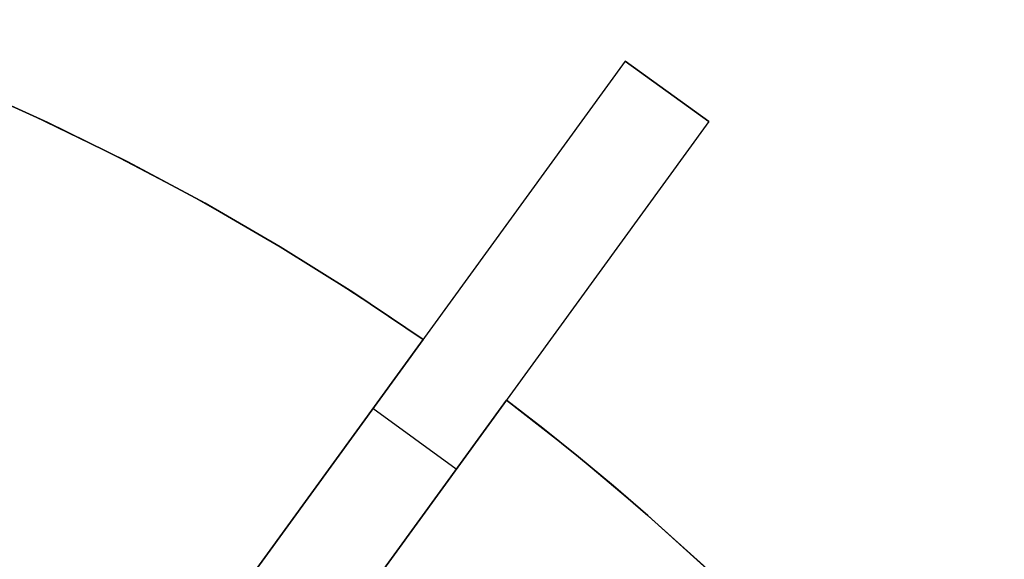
# Model space of a CAD drawing. Header units: millimetres. Extents: x 390 to 1070, y -130 to 550.
# Tile 56 of 57: x 854 to 969, y 431 to 493. Entities that reach past the tile are written whole.
import ezdxf

# ---------------------------------------------------------------- set-up
doc = ezdxf.new("R2010")
doc.units = ezdxf.units.MM

msp = doc.modelspace()

# ---------------------------------------------------------------- linework, layer by layer
for points in [[(828.39, 493.41), (837.65, 490.02), (846.9, 486.29), (856.14, 482.19), (865.35, 477.73), (874.51, 472.9), (883.59, 467.7), (888.09, 464.96), (892.57, 462.13), (897.03, 459.2), (901.45, 456.18)], [(828.39, 493.41), (837.65, 490.02), (846.9, 486.29), (856.14, 482.19), (865.35, 477.73), (874.51, 472.9), (883.59, 467.7), (888.09, 464.96), (892.57, 462.13), (897.03, 459.2), (901.45, 456.18)], [(828.39, 493.41), (833.43, 491.61), (838.42, 489.72), (843.34, 487.76), (848.21, 485.73), (857.75, 481.44), (867.04, 476.87), (876.06, 472.04), (884.81, 466.97), (893.27, 461.68), (901.45, 456.18)], [(901.45, 456.18), (893.27, 461.68), (884.81, 466.97), (876.06, 472.04), (867.04, 476.87), (857.75, 481.44), (848.21, 485.73), (843.34, 487.76), (838.42, 489.72), (833.43, 491.61), (828.39, 493.41)], [(901.45, 456.18), (893.27, 461.68), (884.81, 466.97), (876.06, 472.04), (867.04, 476.87), (857.75, 481.44), (848.21, 485.73), (843.34, 487.76), (838.42, 489.72), (833.43, 491.61), (828.39, 493.41)], [(901.45, 456.18), (893.27, 461.68), (884.81, 466.97), (876.06, 472.04), (867.04, 476.87), (857.75, 481.44), (848.21, 485.73), (843.34, 487.76), (838.42, 489.72), (833.43, 491.61), (828.39, 493.41)], [(828.39, 493.41), (837.65, 490.02), (846.9, 486.29), (856.14, 482.19), (865.35, 477.73), (874.51, 472.9), (883.59, 467.7), (888.09, 464.96), (892.57, 462.13), (897.03, 459.2), (901.45, 456.18)], [(901.45, 456.18), (893.27, 461.68), (884.81, 466.97), (876.06, 472.04), (867.04, 476.87), (857.75, 481.44), (848.21, 485.73), (843.34, 487.76), (838.42, 489.72), (833.43, 491.61), (828.39, 493.41)], [(901.45, 456.18), (893.27, 461.68), (884.81, 466.97), (876.06, 472.04), (867.04, 476.87), (857.75, 481.44), (848.21, 485.73), (843.34, 487.76), (838.42, 489.72), (833.43, 491.61), (828.39, 493.41)], [(924.99, 488.59), (866.21, 407.69)], [(934.7, 481.54), (924.99, 488.59)], [(934.7, 481.54), (924.99, 488.59)], [(924.99, 488.59), (934.7, 481.54)], [(934.7, 481.54), (875.92, 400.64)], [(901.45, 456.18), (877.97, 423.87)], [(877.97, 423.87), (901.45, 456.18)], [(901.45, 456.18), (877.97, 423.87)], [(877.97, 423.87), (901.45, 456.18)], [(901.45, 456.18), (877.97, 423.87)], [(877.97, 423.87), (901.45, 456.18)], [(887.68, 416.82), (911.15, 449.13)], [(911.15, 449.13), (887.68, 416.82)], [(887.68, 416.82), (911.15, 449.13)], [(911.15, 449.13), (887.68, 416.82)], [(887.68, 416.82), (911.15, 449.13)], [(911.15, 449.13), (887.68, 416.82)], [(911.15, 449.13), (918.91, 443.05), (926.56, 436.64), (934.08, 429.89), (941.46, 422.8), (948.68, 415.38), (955.71, 407.63), (959.14, 403.63), (962.53, 399.55), (965.86, 395.39), (969.13, 391.15)], [(911.15, 449.13), (918.91, 443.05), (926.56, 436.64), (934.08, 429.89), (941.46, 422.8), (948.68, 415.38), (955.71, 407.63), (959.14, 403.63), (962.53, 399.55), (965.86, 395.39), (969.13, 391.15)], [(911.15, 449.13), (915.39, 445.86), (919.55, 442.53), (923.63, 439.14), (927.63, 435.71), (935.38, 428.68), (942.8, 421.46), (949.89, 414.08), (956.64, 406.56), (963.05, 398.91), (969.13, 391.15)], [(911.15, 449.13), (915.39, 445.86), (919.55, 442.53), (923.63, 439.14), (927.63, 435.71), (935.38, 428.68), (942.8, 421.46), (949.89, 414.08), (956.64, 406.56), (963.05, 398.91), (969.13, 391.15)], [(969.13, 391.15), (963.05, 398.91), (956.64, 406.56), (949.89, 414.08), (942.8, 421.46), (935.38, 428.68), (927.63, 435.71), (923.63, 439.14), (919.55, 442.53), (915.39, 445.86), (911.15, 449.13)], [(969.13, 391.15), (963.05, 398.91), (956.64, 406.56), (949.89, 414.08), (942.8, 421.46), (935.38, 428.68), (927.63, 435.71), (923.63, 439.14), (919.55, 442.53), (915.39, 445.86), (911.15, 449.13)], [(911.15, 449.13), (918.91, 443.05), (926.56, 436.64), (934.08, 429.89), (941.46, 422.8), (948.68, 415.38), (955.71, 407.63), (959.14, 403.63), (962.53, 399.55), (965.86, 395.39), (969.13, 391.15)], [(969.13, 391.15), (963.05, 398.91), (956.64, 406.56), (949.89, 414.08), (942.8, 421.46), (935.38, 428.68), (927.63, 435.71), (923.63, 439.14), (919.55, 442.53), (915.39, 445.86), (911.15, 449.13)], [(969.13, 391.15), (963.05, 398.91), (956.64, 406.56), (949.89, 414.08), (942.8, 421.46), (935.38, 428.68), (927.63, 435.71), (923.63, 439.14), (919.55, 442.53), (915.39, 445.86), (911.15, 449.13)], [(905.31, 441.09), (895.6, 448.14)], [(905.31, 441.09), (895.6, 448.14)]]:
    msp.add_lwpolyline(points)
at = {"extrusion": (0.809017, -0.587785, 1.13508e-14)}
msp.add_lwpolyline([(938.98, 161.99), (938.95, 163.7), (938.86, 165.41), (938.71, 167.11), (938.51, 168.8), (938.25, 170.49), (937.93, 172.17), (937.56, 173.83), (937.12, 175.48), (936.63, 177.12), (936.09, 178.74), (935.49, 180.34), (934.84, 181.92), (934.13, 183.47), (933.37, 185), (932.56, 186.5), (931.7, 187.97), (930.79, 189.42), (929.83, 190.83), (928.82, 192.21), (927.76, 193.55), (926.66, 194.86), (925.52, 196.12), (924.33, 197.35), (923.1, 198.54), (921.84, 199.68), (920.53, 200.78), (919.19, 201.84), (917.81, 202.84), (916.4, 203.8), (914.96, 204.72), (913.48, 205.58), (911.98, 206.39), (910.45, 207.15), (908.9, 207.86), (907.32, 208.51), (905.72, 209.11), (904.1, 209.65), (902.47, 210.14), (900.82, 210.57), (899.15, 210.95), (897.47, 211.27), (895.79, 211.53), (894.09, 211.73), (892.39, 211.88), (890.68, 211.97), (888.98, 211.99)], dxfattribs=at)
at = {"extrusion": (0.809017, -0.587785, 2.41302e-15)}
msp.add_lwpolyline([(888.98, -388.01), (890.68, -387.98), (892.39, -387.89), (894.09, -387.74), (895.79, -387.54), (897.47, -387.28), (899.15, -386.96), (900.82, -386.58), (902.47, -386.15), (904.1, -385.66), (905.72, -385.12), (907.32, -384.52), (908.9, -383.87), (910.45, -383.16), (911.98, -382.4), (913.48, -381.59), (914.96, -380.73), (916.4, -379.81), (917.81, -378.85), (919.19, -377.85), (920.53, -376.79), (921.84, -375.69), (923.1, -374.55), (924.33, -373.36), (925.52, -372.13), (926.66, -370.87), (927.76, -369.56), (928.82, -368.22), (929.83, -366.84), (930.79, -365.43), (931.7, -363.98), (932.56, -362.51), (933.37, -361.01), (934.13, -359.48), (934.84, -357.93), (935.49, -356.35), (936.09, -354.75), (936.63, -353.13), (937.12, -351.49), (937.56, -349.84), (937.93, -348.18), (938.25, -346.5), (938.51, -344.81), (938.71, -343.12), (938.86, -341.42), (938.95, -339.71), (938.98, -338.01)], dxfattribs=at)
at = {"extrusion": (1, 0, 0)}
for points in [[(488.59, -338.01), (488.59, 161.99)], [(485.07, -338.01), (485.07, 161.99)], [(481.54, 161.99), (481.54, -338.01)], [(456.18, -12.01), (456.18, 0)], [(456.18, 80), (456.18, 92)], [(456.18, -268), (456.18, -256)], [(449.13, -12.01), (449.13, 0)], [(449.13, 80), (449.13, 92)], [(449.13, -268), (449.13, -256)]]:
    msp.add_lwpolyline(points, dxfattribs=at)
at = {"extrusion": (0.809017, -0.587785, -2.51827e-15)}
msp.add_lwpolyline([(938.98, 161.99), (938.95, 163.7), (938.86, 165.41), (938.71, 167.11), (938.51, 168.8), (938.25, 170.49), (937.93, 172.17), (937.56, 173.83), (937.12, 175.48), (936.63, 177.12), (936.09, 178.74), (935.49, 180.34), (934.84, 181.92), (934.13, 183.47), (933.37, 185), (932.56, 186.5), (931.7, 187.97), (930.79, 189.42), (929.83, 190.83), (928.82, 192.21), (927.76, 193.55), (926.66, 194.86), (925.52, 196.12), (924.33, 197.35), (923.1, 198.54), (921.84, 199.68), (920.53, 200.78), (919.19, 201.84), (917.81, 202.84), (916.4, 203.8), (914.96, 204.72), (913.48, 205.58), (911.98, 206.39), (910.45, 207.15), (908.9, 207.86), (907.32, 208.51), (905.72, 209.11), (904.1, 209.65), (902.47, 210.14), (900.82, 210.57), (899.15, 210.95), (897.47, 211.27), (895.79, 211.53), (894.09, 211.73), (892.39, 211.88), (890.68, 211.97), (888.98, 211.99)], dxfattribs=at)
at = {"extrusion": (0.809017, -0.587785, -6.69806e-16)}
msp.add_lwpolyline([(888.98, -388.01), (890.68, -387.98), (892.39, -387.89), (894.09, -387.74), (895.79, -387.54), (897.47, -387.28), (899.15, -386.96), (900.82, -386.58), (902.47, -386.15), (904.1, -385.66), (905.72, -385.12), (907.32, -384.52), (908.9, -383.87), (910.45, -383.16), (911.98, -382.4), (913.48, -381.59), (914.96, -380.73), (916.4, -379.81), (917.81, -378.85), (919.19, -377.85), (920.53, -376.79), (921.84, -375.69), (923.1, -374.55), (924.33, -373.36), (925.52, -372.13), (926.66, -370.87), (927.76, -369.56), (928.82, -368.22), (929.83, -366.84), (930.79, -365.43), (931.7, -363.98), (932.56, -362.51), (933.37, -361.01), (934.13, -359.48), (934.84, -357.93), (935.49, -356.35), (936.09, -354.75), (936.63, -353.13), (937.12, -351.49), (937.56, -349.84), (937.93, -348.18), (938.25, -346.5), (938.51, -344.81), (938.71, -343.12), (938.86, -341.42), (938.95, -339.71), (938.98, -338.01)], dxfattribs=at)
at = {"extrusion": (0.809017, -0.587785, 5.35352e-15)}
msp.add_lwpolyline([(888.98, 211.99), (890.68, 211.97), (892.39, 211.88), (894.09, 211.73), (895.79, 211.53), (897.47, 211.27), (899.15, 210.95), (900.82, 210.57), (902.47, 210.14), (904.1, 209.65), (905.72, 209.11), (907.32, 208.51), (908.9, 207.86), (910.45, 207.15), (911.98, 206.39), (913.48, 205.58), (914.96, 204.72), (916.4, 203.8), (917.81, 202.84), (919.19, 201.84), (920.53, 200.78), (921.84, 199.68), (923.1, 198.54), (924.33, 197.35), (925.52, 196.12), (926.66, 194.86), (927.76, 193.55), (928.82, 192.21), (929.83, 190.83), (930.79, 189.42), (931.7, 187.97), (932.56, 186.5), (933.37, 185), (934.13, 183.47), (934.84, 181.92), (935.49, 180.34), (936.09, 178.74), (936.63, 177.12), (937.12, 175.48), (937.56, 173.83), (937.93, 172.17), (938.25, 170.49), (938.51, 168.8), (938.71, 167.11), (938.86, 165.41), (938.95, 163.7), (938.98, 161.99)], dxfattribs=at)
at = {"extrusion": (0.809017, -0.587785, -1.67291e-14)}
msp.add_lwpolyline([(938.98, -338.01), (938.95, -339.71), (938.86, -341.42), (938.71, -343.12), (938.51, -344.81), (938.25, -346.5), (937.93, -348.18), (937.56, -349.84), (937.12, -351.49), (936.63, -353.13), (936.09, -354.75), (935.49, -356.35), (934.84, -357.93), (934.13, -359.48), (933.37, -361.01), (932.56, -362.51), (931.7, -363.98), (930.79, -365.43), (929.83, -366.84), (928.82, -368.22), (927.76, -369.56), (926.66, -370.87), (925.52, -372.13), (924.33, -373.36), (923.1, -374.55), (921.84, -375.69), (920.53, -376.79), (919.19, -377.85), (917.81, -378.85), (916.4, -379.81), (914.96, -380.73), (913.48, -381.59), (911.98, -382.4), (910.45, -383.16), (908.9, -383.87), (907.32, -384.52), (905.72, -385.12), (904.1, -385.66), (902.47, -386.15), (900.82, -386.58), (899.15, -386.96), (897.47, -387.28), (895.79, -387.54), (894.09, -387.74), (892.39, -387.89), (890.68, -387.98), (888.98, -388.01)], dxfattribs=at)
at = {"extrusion": (0.809017, -0.587785, 1.24231e-14)}
msp.add_lwpolyline([(888.98, 211.99), (887.61, 212.02), (886.25, 212.09), (884.89, 212.2), (883.53, 212.37), (882.18, 212.58), (880.84, 212.83), (879.51, 213.13), (878.18, 213.48), (876.88, 213.87), (875.58, 214.3), (874.3, 214.78), (873.04, 215.31), (871.8, 215.87), (870.57, 216.48), (869.37, 217.13), (868.19, 217.82), (867.04, 218.55), (865.91, 219.32), (864.81, 220.12), (863.73, 220.97), (862.69, 221.85), (861.67, 222.76), (860.69, 223.71), (859.74, 224.69), (858.83, 225.71), (857.95, 226.75), (857.1, 227.83), (856.3, 228.93), (855.53, 230.06), (854.8, 231.21), (854.11, 232.39), (853.46, 233.59), (852.85, 234.82), (852.29, 236.06), (851.77, 237.32), (851.29, 238.6), (850.85, 239.89), (850.46, 241.2), (850.11, 242.52), (849.81, 243.86), (849.56, 245.2), (849.35, 246.55), (849.19, 247.9), (849.07, 249.27), (849, 250.63), (848.98, 251.99)], dxfattribs=at)
at = {"extrusion": (0.809017, -0.587785, -1.26403e-14)}
msp.add_lwpolyline([(848.98, -428.01), (849, -426.64), (849.07, -425.28), (849.19, -423.91), (849.35, -422.56), (849.56, -421.21), (849.81, -419.87), (850.11, -418.53), (850.46, -417.21), (850.85, -415.9), (851.29, -414.61), (851.77, -413.33), (852.29, -412.07), (852.85, -410.83), (853.46, -409.6), (854.11, -408.4), (854.8, -407.22), (855.53, -406.07), (856.3, -404.94), (857.1, -403.84), (857.95, -402.76), (858.83, -401.72), (859.74, -400.7), (860.69, -399.72), (861.67, -398.77), (862.69, -397.86), (863.73, -396.98), (864.81, -396.13), (865.91, -395.33), (867.04, -394.56), (868.19, -393.83), (869.37, -393.14), (870.57, -392.49), (871.8, -391.88), (873.04, -391.32), (874.3, -390.79), (875.58, -390.31), (876.88, -389.88), (878.18, -389.49), (879.51, -389.14), (880.84, -388.84), (882.18, -388.59), (883.53, -388.38), (884.89, -388.21), (886.25, -388.1), (887.61, -388.03), (888.98, -388.01)], dxfattribs=at)
at = {"extrusion": (0.809017, -0.587785, 3.38224e-15)}
msp.add_lwpolyline([(848.98, 251.99), (849, 250.63), (849.07, 249.27), (849.19, 247.9), (849.35, 246.55), (849.56, 245.2), (849.81, 243.86), (850.11, 242.52), (850.46, 241.2), (850.85, 239.89), (851.29, 238.6), (851.77, 237.32), (852.29, 236.06), (852.85, 234.82), (853.46, 233.59), (854.11, 232.39), (854.8, 231.21), (855.53, 230.06), (856.3, 228.93), (857.1, 227.83), (857.95, 226.75), (858.83, 225.71), (859.74, 224.69), (860.69, 223.71), (861.67, 222.76), (862.69, 221.85), (863.73, 220.97), (864.81, 220.12), (865.91, 219.32), (867.04, 218.55), (868.19, 217.82), (869.37, 217.13), (870.57, 216.48), (871.8, 215.87), (873.04, 215.31), (874.3, 214.78), (875.58, 214.3), (876.88, 213.87), (878.18, 213.48), (879.51, 213.13), (880.84, 212.83), (882.18, 212.58), (883.53, 212.37), (884.89, 212.2), (886.25, 212.09), (887.61, 212.02), (888.98, 211.99)], dxfattribs=at)
at = {"extrusion": (0.809017, -0.587785, 1.46953e-15)}
msp.add_lwpolyline([(888.98, -388.01), (887.61, -388.03), (886.25, -388.1), (884.89, -388.21), (883.53, -388.38), (882.18, -388.59), (880.84, -388.84), (879.51, -389.14), (878.18, -389.49), (876.88, -389.88), (875.58, -390.31), (874.3, -390.79), (873.04, -391.32), (871.8, -391.88), (870.57, -392.49), (869.37, -393.14), (868.19, -393.83), (867.04, -394.56), (865.91, -395.33), (864.81, -396.13), (863.73, -396.98), (862.69, -397.86), (861.67, -398.77), (860.69, -399.72), (859.74, -400.7), (858.83, -401.72), (857.95, -402.76), (857.1, -403.84), (856.3, -404.94), (855.53, -406.07), (854.8, -407.22), (854.11, -408.4), (853.46, -409.6), (852.85, -410.83), (852.29, -412.07), (851.77, -413.33), (851.29, -414.61), (850.85, -415.9), (850.46, -417.21), (850.11, -418.53), (849.81, -419.87), (849.56, -421.21), (849.35, -422.56), (849.19, -423.91), (849.07, -425.28), (849, -426.64), (848.98, -428.01)], dxfattribs=at)
at = {"extrusion": (0.809017, -0.587785, 2.65982e-14)}
msp.add_lwpolyline([(848.98, 251.99), (849, 250.63), (849.07, 249.27), (849.19, 247.9), (849.35, 246.55), (849.56, 245.2), (849.81, 243.86), (850.11, 242.52), (850.46, 241.2), (850.85, 239.89), (851.29, 238.6), (851.77, 237.32), (852.29, 236.06), (852.85, 234.82), (853.46, 233.59), (854.11, 232.39), (854.8, 231.21), (855.53, 230.06), (856.3, 228.93), (857.1, 227.83), (857.95, 226.75), (858.83, 225.71), (859.74, 224.69), (860.69, 223.71), (861.67, 222.76), (862.69, 221.85), (863.73, 220.97), (864.81, 220.12), (865.91, 219.32), (867.04, 218.55), (868.19, 217.82), (869.37, 217.13), (870.57, 216.48), (871.8, 215.87), (873.04, 215.31), (874.3, 214.78), (875.58, 214.3), (876.88, 213.87), (878.18, 213.48), (879.51, 213.13), (880.84, 212.83), (882.18, 212.58), (883.53, 212.37), (884.89, 212.2), (886.25, 212.09), (887.61, 212.02), (888.98, 211.99)], dxfattribs=at)
at = {"extrusion": (0.809017, -0.587785, -4.49942e-15)}
msp.add_lwpolyline([(888.98, -388.01), (887.61, -388.03), (886.25, -388.1), (884.89, -388.21), (883.53, -388.38), (882.18, -388.59), (880.84, -388.84), (879.51, -389.14), (878.18, -389.49), (876.88, -389.88), (875.58, -390.31), (874.3, -390.79), (873.04, -391.32), (871.8, -391.88), (870.57, -392.49), (869.37, -393.14), (868.19, -393.83), (867.04, -394.56), (865.91, -395.33), (864.81, -396.13), (863.73, -396.98), (862.69, -397.86), (861.67, -398.77), (860.69, -399.72), (859.74, -400.7), (858.83, -401.72), (857.95, -402.76), (857.1, -403.84), (856.3, -404.94), (855.53, -406.07), (854.8, -407.22), (854.11, -408.4), (853.46, -409.6), (852.85, -410.83), (852.29, -412.07), (851.77, -413.33), (851.29, -414.61), (850.85, -415.9), (850.46, -417.21), (850.11, -418.53), (849.81, -419.87), (849.56, -421.21), (849.35, -422.56), (849.19, -423.91), (849.07, -425.28), (849, -426.64), (848.98, -428.01)], dxfattribs=at)

doc.saveas('drawing.dxf')
